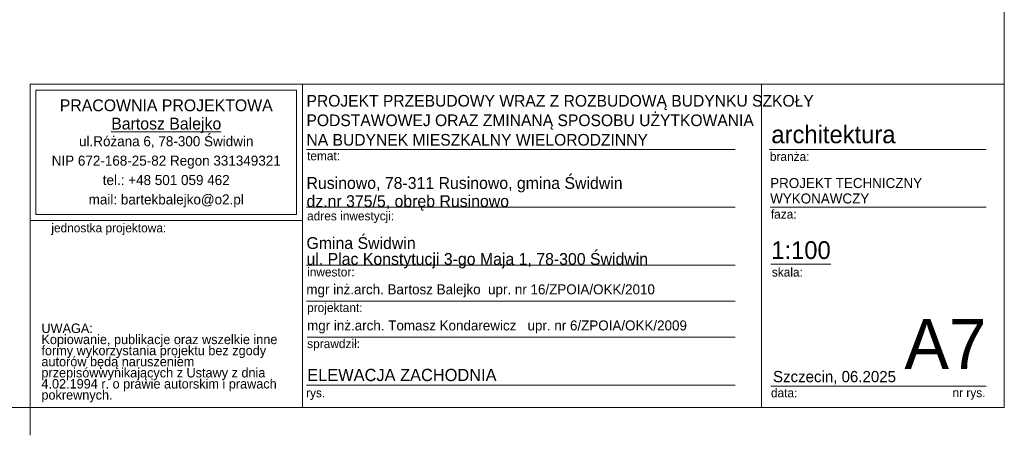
# Model space of a CAD drawing. Extents: x -366324 to -207045, y 68808 to 138616.
# Tile 108 of 170: x -225412 to -207727, y 69208 to 76682. Entities that reach past the tile are written whole.
import ezdxf

# ---------------------------------------------------------------- set-up
doc = ezdxf.new("R2010")
doc.units = 0
doc.header["$MEASUREMENT"] = 0
for name, color, linetype, lineweight in [('ARCH TABELA_Nr_Pióra__1', 7, 'Continuous', 25), ('ARCH TABELA_Nr_Pióra__21', 7, 'Continuous', 9), ('ARCH TABELA_Nr_Pióra__7', 7, 'Continuous', 13)]:
    doc.layers.add(name, color=color, linetype=linetype, lineweight=lineweight)
doc.styles.add('GENERATED_STYLE_10', font='txt')
doc.styles.add('GENERATED_STYLE_3', font='txt')
doc.styles.add('GENERATED_STYLE_8', font='txt')
doc.styles.add('GENERATED_STYLE_9', font='txt')

msp = doc.modelspace()

# ---------------------------------------------------------------- linework, layer by layer
at = {"layer": 'ARCH TABELA_Nr_Pióra__21', "linetype": 'Continuous'}
for p, q in [((-207726.9, 98158.4), (-207726.9, 69708.4)), ((-225226.9, 75519.6), (-220333.3, 75519.6)), ((-225226.9, 69708.4), (-225226.9, 75519.6)), ((-225226.9, 75519.6), (-207726.9, 75519.6)), ((-220333.3, 75519.6), (-220333.3, 69708.4)), ((-220333.3, 73072.8), (-220333.3, 75519.6)), ((-212088.6, 75519.6), (-212088.6, 69708.4)), ((-207726.9, 75519.6), (-207726.9, 69708.4)), ((-225120.5, 73179.1), (-225120.5, 75413.2)), ((-225120.5, 75413.2), (-220439.6, 75413.2)), ((-220439.6, 73179.1), (-220439.6, 75413.2)), ((-220333.3, 69708.4), (-220333.3, 75119.6)), ((-220261, 74349.6), (-212561.2, 74349.6)), ((-211949.3, 74349.6), (-208049.9, 74349.6)), ((-220261, 73309.6), (-212561.2, 73309.6)), ((-211931.8, 73309.6), (-208049.9, 73309.6)), ((-225226.9, 73072.8), (-220333.3, 73072.8)), ((-225120.5, 73179.1), (-220439.6, 73179.1)), ((-220261, 72269.6), (-212561.2, 72269.6)), ((-211920, 72286.9), (-210840.4, 72286.9)), ((-220261, 71621), (-212561.2, 71621)), ((-220250.3, 70972.4), (-212561.2, 70972.4)), ((-220261, 70108.4), (-212561.2, 70108.4)), ((-211920, 70090.8), (-209638.2, 70090.8)), ((-209638.2, 70090.8), (-208049.9, 70090.8)), ((-207726.9, 69708.4), (-248476.9, 69708.4)), ((-225226.9, 69208.4), (-225226.9, 69708.4)), ((-225226.9, 69708.4), (-220333.3, 69708.4)), ((-207726.9, 69708.4), (-220333.3, 69708.4))]:
    msp.add_line(p, q, dxfattribs=at)

# ---------------------------------------------------------------- texts
at = {"layer": 'ARCH TABELA_Nr_Pióra__1', "linetype": 'Continuous'}
for s, insert, char_height, attachment_point, line_spacing_factor, style in [('{\\pt22543.3;PROJEKT PRZEBUDOWY WRAZ Z ROZBUDOWĄ BUDYNKU SZKOŁY \\P\\pt22543.3;PODSTAWOWEJ ORAZ ZMINANĄ SPOSOBU UŻYTKOWANIA \\P\\pt22543.3;NA BUDYNEK MIESZKALNY WIELORODZINNY}', (-220261, 74413.8), 210, 7, 1.001884, 'GENERATED_STYLE_3'), ('{PROJEKT TECHNICZNY\\PWYKONAWCZY}', (-211931.8, 73834.1), 180, 1, 0.923713, 'GENERATED_STYLE_8')]:
    msp.add_mtext(s, dxfattribs=dict(at, insert=insert, char_height=char_height, attachment_point=attachment_point, line_spacing_factor=line_spacing_factor, style=style))
at = {"layer": 'ARCH TABELA_Nr_Pióra__1', "linetype": 'Continuous', "insert": (-220247.3, 70403.8), "char_height": 220, "attachment_point": 1, "style": 'GENERATED_STYLE_10'}
msp.add_mtext('{ELEWACJA ZACHODNIA}', dxfattribs=at)
at = {"layer": 'ARCH TABELA_Nr_Pióra__21', "linetype": 'Continuous', "insert": (-220261, 72208.3), "char_height": 212.766, "attachment_point": 7, "line_spacing_factor": 0.807442, "style": 'GENERATED_STYLE_8'}
msp.add_mtext('{Gmina Świdwin\\Pul. Plac Konstytucji 3-go Maja 1, 78-300 Świdwin}', dxfattribs=at)
at = {"layer": 'ARCH TABELA_Nr_Pióra__7', "linetype": 'Continuous', "char_height": 212.766}
for s, insert, attachment_point, line_spacing_factor, style in [('{PRACOWNIA PROJEKTOWA\\P\\LBartosz Balejko}', (-222780.1, 75248.3), 2, 0.926719, 'GENERATED_STYLE_9'), ('{Rusinowo, 78-311 Rusinowo, gmina Świdwin \\Pdz.nr 375/5, obręb Rusinowo}', (-220261, 73248.3), 7, 0.918867, 'GENERATED_STYLE_8')]:
    msp.add_mtext(s, dxfattribs=dict(at, insert=insert, attachment_point=attachment_point, line_spacing_factor=line_spacing_factor, style=style))
at = {"layer": 'ARCH TABELA_Nr_Pióra__7', "linetype": 'Continuous', "style": 'GENERATED_STYLE_8'}
for s, insert, char_height, attachment_point in [('{architektura}', (-211910.6, 74779.2), 319.16, 1), ('{temat:}', (-220250.3, 74313.1), 159.58, 1), ('{branża:}', (-211937.5, 74300.8), 159.58, 1), ('{adres inwestycji:}', (-220250.3, 73233.4), 159.58, 1), ('{faza:}', (-211920, 73264.5), 159.58, 1), ('{jednostka projektowa:}', (-224844, 73018.1), 159.58, 1), ('{1:100}', (-211912.7, 72698.1), 319.16, 1), ('{inwestor:}', (-220250.3, 72224.5), 159.58, 1), ('{skala:}', (-211902.3, 72222.6), 159.58, 1), ('{mgr inż.arch. Bartosz Balejko  upr. nr 16/ZPOIA/OKK/2010}', (-220263.3, 71922.9), 180, 1), ('{projektant:}', (-220250.3, 71584.5), 159.58, 1), ('{mgr inż.arch. Tomasz Kondarewicz   upr. nr 6/ZPOIA/OKK/2009}', (-220250.3, 71274.3), 180, 1), ('{A7}', (-208049.9, 71299.4), 900, 3), ('{sprawdził:}', (-220248.2, 70936), 159.58, 1), ('{Szczecin, 06.2025}', (-211881.3, 70365.7), 202.128, 1), ('{data:}', (-211918.6, 70051.2), 159.58, 1), ('{rys.}', (-220268.3, 70051.2), 159.58, 1), ('{nr rys.}', (-208657.9, 70054.3), 159.58, 1)]:
    msp.add_mtext(s, dxfattribs=dict(at, insert=insert, char_height=char_height, attachment_point=attachment_point))
for s, insert, char_height, width, attachment_point, line_spacing_factor in [('{ul.Różana 6, 78-300 Świdwin\\PNIP 672-168-25-82 Regon 331349321\\Ptel.: +48 501 059 462\\Pmail: bartekbalejko@o2.pl}', (-222780.1, 74586.3), 180.852, 4680.851, 2, 1.156383), ('{UWAGA:\\PKopiowanie, publikacje oraz wszelkie inne formy wykorzystania projektu bez zgody autorów będą naruszeniem przepisówwynikających z Ustawy z dnia 4.02.1994 r. o prawie autorskim i prawach pokrewnych.}', (-225021.8, 71218.1), 170.2128, 4483.408, 1, 0.703415)]:
    msp.add_mtext(s, dxfattribs=dict(at, insert=insert, char_height=char_height, width=width, attachment_point=attachment_point, line_spacing_factor=line_spacing_factor))

doc.saveas('drawing.dxf')
